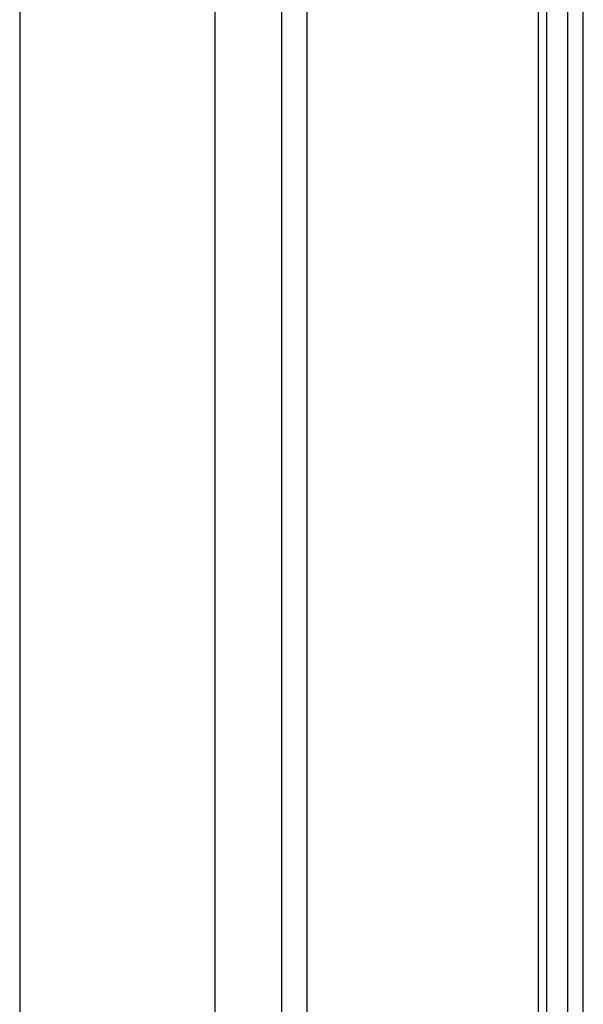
# Model space of a CAD drawing. Header units: millimetres. Extents: x 3811.49 to 3812.61, y 4795.07 to 4797.37.
# Tile 55 of 58: x 3812.2177 to 3812.2496, y 4796.6984 to 4796.7541. Entities that reach past the tile are written whole.
import ezdxf

# ---------------------------------------------------------------- set-up
doc = ezdxf.new("R2010")
doc.units = ezdxf.units.MM
doc.layers.add('SANINDUSA', color=3, linetype='Continuous')

msp = doc.modelspace()

# ---------------------------------------------------------------- linework, layer by layer
at = {"layer": 'SANINDUSA'}
for p, q in [((3812.217686, 4797.214547), (3812.217686, 4795.308547)), ((3812.22872, 4797.214547), (3812.22872, 4795.308547)), ((3812.232501, 4797.214547), (3812.232501, 4795.308547)), ((3812.233931, 4797.214547), (3812.233931, 4795.308547)), ((3812.247018, 4797.213256), (3812.247018, 4795.309826)), ((3812.247514, 4795.309917), (3812.247514, 4797.213177)), ((3812.248687, 4797.212547), (3812.248687, 4795.309917)), ((3812.249577, 4795.309917), (3812.249577, 4797.212547))]:
    msp.add_line(p, q, dxfattribs=at)

doc.saveas('drawing.dxf')
